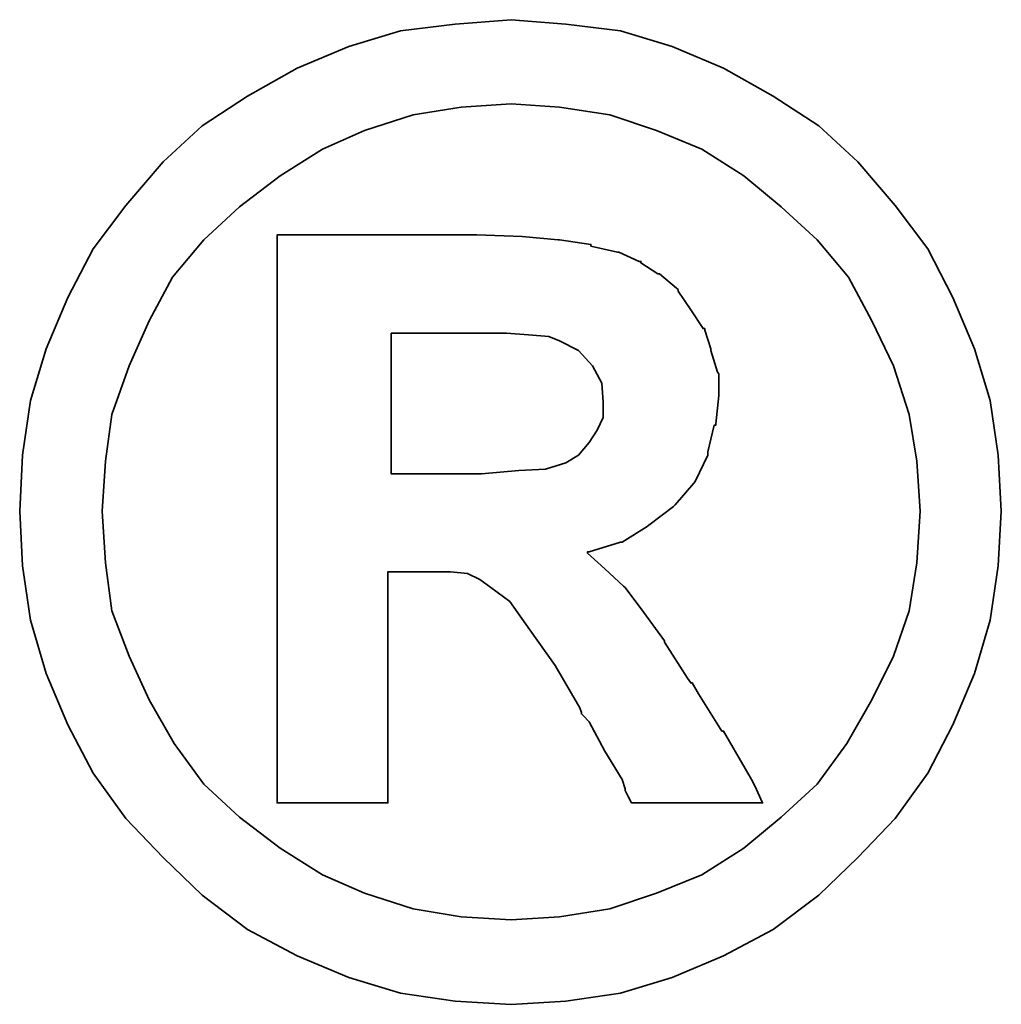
# Model space of a CAD drawing. Header units: millimetres. Extents: x -9 to 294, y -8 to 210.
# Tile 62 of 64: x 257.5 to 258.7, y 110.49 to 111.69. Entities that reach past the tile are written whole.
import ezdxf

# ---------------------------------------------------------------- set-up
doc = ezdxf.new("R2010")
doc.units = ezdxf.units.MM
doc.header["$LTSCALE"] = 0.2
doc.layers.add('layer 1', color=7, linetype='CONTINUOUS')

msp = doc.modelspace()

# ---------------------------------------------------------------- linework, layer by layer
at = {"layer": 'layer 1', "color": 1, "lineweight": 35}
for points, knots in [([(258.7027, 111.0916), (258.7027, 111.0916), (258.6987, 111.1601), (258.6987, 111.1601), (258.6987, 111.1601), (258.6987, 111.1601), (258.6892, 111.2268), (258.6892, 111.2268), (258.6892, 111.2268), (258.6892, 111.2268), (258.6702, 111.2899), (258.6702, 111.2899), (258.6702, 111.2899), (258.6702, 111.2899), (258.6436, 111.3526), (258.6436, 111.3526), (258.6436, 111.3526), (258.6436, 111.3526), (258.613, 111.4118), (258.613, 111.4118), (258.613, 111.4118), (258.613, 111.4118), (258.5733, 111.465), (258.5733, 111.465), (258.5733, 111.465), (258.5733, 111.465), (258.5277, 111.5182), (258.5277, 111.5182), (258.5277, 111.5182), (258.5277, 111.5182), (258.48, 111.5622), (258.48, 111.5622), (258.48, 111.5622), (258.48, 111.5622), (258.4244, 111.5983), (258.4244, 111.5983), (258.4244, 111.5983), (258.4244, 111.5983), (258.3637, 111.6325), (258.3637, 111.6325), (258.3637, 111.6325), (258.3637, 111.6325), (258.301, 111.6591), (258.301, 111.6591), (258.301, 111.6591), (258.301, 111.6591), (258.2379, 111.6781), (258.2379, 111.6781), (258.2379, 111.6781), (258.2379, 111.6781), (258.1712, 111.6861), (258.1712, 111.6861), (258.1712, 111.6861), (258.1712, 111.6861), (258.1045, 111.6916), (258.1045, 111.6916), (258.1045, 111.6916), (258.1045, 111.6916), (258.0362, 111.6861), (258.0362, 111.6861), (258.0362, 111.6861), (258.0362, 111.6861), (257.9695, 111.6781), (257.9695, 111.6781), (257.9695, 111.6781), (257.9695, 111.6781), (257.9064, 111.6591), (257.9064, 111.6591), (257.9064, 111.6591), (257.9064, 111.6591), (257.8435, 111.6325), (257.8435, 111.6325), (257.8435, 111.6325), (257.8435, 111.6325), (257.7826, 111.5983), (257.7826, 111.5983), (257.7826, 111.5983), (257.7826, 111.5983), (257.7274, 111.5622), (257.7274, 111.5622), (257.7274, 111.5622), (257.7274, 111.5622), (257.6798, 111.5182), (257.6798, 111.5182), (257.6798, 111.5182), (257.6798, 111.5182), (257.6341, 111.465), (257.6341, 111.465), (257.6341, 111.465), (257.6341, 111.465), (257.5942, 111.4118), (257.5942, 111.4118), (257.5942, 111.4118), (257.5942, 111.4118), (257.5636, 111.3526), (257.5636, 111.3526), (257.5636, 111.3526), (257.5636, 111.3526), (257.5368, 111.2899), (257.5368, 111.2899), (257.5368, 111.2899), (257.5368, 111.2899), (257.5178, 111.2268), (257.5178, 111.2268), (257.5178, 111.2268), (257.5178, 111.2268), (257.5083, 111.1601), (257.5083, 111.1601), (257.5083, 111.1601), (257.5083, 111.1601), (257.5047, 111.0916), (257.5047, 111.0916), (257.5047, 111.0916), (257.5047, 111.0916), (257.5083, 111.0249), (257.5083, 111.0249), (257.5083, 111.0249), (257.5083, 111.0249), (257.5178, 110.9585), (257.5178, 110.9585), (257.5178, 110.9585), (257.5178, 110.9585), (257.5368, 110.8935), (257.5368, 110.8935), (257.5368, 110.8935), (257.5368, 110.8935), (257.5636, 110.8308), (257.5636, 110.8308), (257.5636, 110.8308), (257.5636, 110.8308), (257.5942, 110.7719), (257.5942, 110.7719), (257.5942, 110.7719), (257.5942, 110.7719), (257.6341, 110.7163), (257.6341, 110.7163), (257.6341, 110.7163), (257.6341, 110.7163), (257.6798, 110.6687), (257.6798, 110.6687), (257.6798, 110.6687), (257.6798, 110.6687), (257.7274, 110.623), (257.7274, 110.623), (257.7274, 110.623), (257.7274, 110.623), (257.7826, 110.5811), (257.7826, 110.5811), (257.7826, 110.5811), (257.7826, 110.5811), (257.8435, 110.5488), (257.8435, 110.5488), (257.8435, 110.5488), (257.8435, 110.5488), (257.9064, 110.5222), (257.9064, 110.5222), (257.9064, 110.5222), (257.9064, 110.5222), (257.9695, 110.5031), (257.9695, 110.5031), (257.9695, 110.5031), (257.9695, 110.5031), (258.0362, 110.4936), (258.0362, 110.4936), (258.0362, 110.4936), (258.0362, 110.4936), (258.1045, 110.4896), (258.1045, 110.4896), (258.1045, 110.4896), (258.1045, 110.4896), (258.1712, 110.4936), (258.1712, 110.4936), (258.1712, 110.4936), (258.1712, 110.4936), (258.2379, 110.5031), (258.2379, 110.5031), (258.2379, 110.5031), (258.2379, 110.5031), (258.301, 110.5222), (258.301, 110.5222), (258.301, 110.5222), (258.301, 110.5222), (258.3637, 110.5488), (258.3637, 110.5488), (258.3637, 110.5488), (258.3637, 110.5488), (258.4244, 110.5811), (258.4244, 110.5811), (258.4244, 110.5811), (258.4244, 110.5811), (258.48, 110.623), (258.48, 110.623), (258.48, 110.623), (258.48, 110.623), (258.5277, 110.6687), (258.5277, 110.6687), (258.5277, 110.6687), (258.5277, 110.6687), (258.5733, 110.7163), (258.5733, 110.7163), (258.5733, 110.7163), (258.5733, 110.7163), (258.613, 110.7719), (258.613, 110.7719), (258.613, 110.7719), (258.613, 110.7719), (258.6436, 110.8308), (258.6436, 110.8308), (258.6436, 110.8308), (258.6436, 110.8308), (258.6702, 110.8935), (258.6702, 110.8935), (258.6702, 110.8935), (258.6702, 110.8935), (258.6892, 110.9585), (258.6892, 110.9585), (258.6892, 110.9585), (258.6892, 110.9585), (258.6987, 111.0249), (258.6987, 111.0249), (258.6987, 111.0249), (258.6987, 111.0249), (258.7027, 111.0916), (258.7027, 111.0916)], [0, 0, 0, 0, 0.017857, 0.017857, 0.017857, 0.017857, 0.035714, 0.035714, 0.035714, 0.035714, 0.053571, 0.053571, 0.053571, 0.053571, 0.071429, 0.071429, 0.071429, 0.071429, 0.089286, 0.089286, 0.089286, 0.089286, 0.107143, 0.107143, 0.107143, 0.107143, 0.125, 0.125, 0.125, 0.125, 0.142857, 0.142857, 0.142857, 0.142857, 0.160714, 0.160714, 0.160714, 0.160714, 0.178571, 0.178571, 0.178571, 0.178571, 0.196429, 0.196429, 0.196429, 0.196429, 0.214286, 0.214286, 0.214286, 0.214286, 0.232143, 0.232143, 0.232143, 0.232143, 0.25, 0.25, 0.25, 0.25, 0.267857, 0.267857, 0.267857, 0.267857, 0.285714, 0.285714, 0.285714, 0.285714, 0.303571, 0.303571, 0.303571, 0.303571, 0.321429, 0.321429, 0.321429, 0.321429, 0.339286, 0.339286, 0.339286, 0.339286, 0.357143, 0.357143, 0.357143, 0.357143, 0.375, 0.375, 0.375, 0.375, 0.392857, 0.392857, 0.392857, 0.392857, 0.410714, 0.410714, 0.410714, 0.410714, 0.428571, 0.428571, 0.428571, 0.428571, 0.446429, 0.446429, 0.446429, 0.446429, 0.464286, 0.464286, 0.464286, 0.464286, 0.482143, 0.482143, 0.482143, 0.482143, 0.5, 0.5, 0.5, 0.5, 0.517857, 0.517857, 0.517857, 0.517857, 0.535714, 0.535714, 0.535714, 0.535714, 0.553571, 0.553571, 0.553571, 0.553571, 0.571429, 0.571429, 0.571429, 0.571429, 0.589286, 0.589286, 0.589286, 0.589286, 0.607143, 0.607143, 0.607143, 0.607143, 0.625, 0.625, 0.625, 0.625, 0.642857, 0.642857, 0.642857, 0.642857, 0.660714, 0.660714, 0.660714, 0.660714, 0.678571, 0.678571, 0.678571, 0.678571, 0.696429, 0.696429, 0.696429, 0.696429, 0.714286, 0.714286, 0.714286, 0.714286, 0.732143, 0.732143, 0.732143, 0.732143, 0.75, 0.75, 0.75, 0.75, 0.767857, 0.767857, 0.767857, 0.767857, 0.785714, 0.785714, 0.785714, 0.785714, 0.803571, 0.803571, 0.803571, 0.803571, 0.821429, 0.821429, 0.821429, 0.821429, 0.839286, 0.839286, 0.839286, 0.839286, 0.857143, 0.857143, 0.857143, 0.857143, 0.875, 0.875, 0.875, 0.875, 0.892857, 0.892857, 0.892857, 0.892857, 0.910714, 0.910714, 0.910714, 0.910714, 0.928571, 0.928571, 0.928571, 0.928571, 0.946429, 0.946429, 0.946429, 0.946429, 0.964286, 0.964286, 0.964286, 0.964286, 0.982143, 0.982143, 0.982143, 0.982143, 1, 1, 1, 1]), ([(258.6035, 111.0916), (258.6035, 111.0916), (258.5997, 111.1526), (258.5997, 111.1526), (258.5997, 111.1526), (258.5997, 111.1526), (258.5904, 111.2097), (258.5904, 111.2097), (258.5904, 111.2097), (258.5904, 111.2097), (258.5713, 111.2689), (258.5713, 111.2689), (258.5713, 111.2689), (258.5713, 111.2689), (258.5447, 111.324), (258.5447, 111.324), (258.5447, 111.324), (258.5447, 111.324), (258.5161, 111.3772), (258.5161, 111.3772), (258.5161, 111.3772), (258.5161, 111.3772), (258.478, 111.4229), (258.478, 111.4229), (258.478, 111.4229), (258.478, 111.4229), (258.434, 111.463), (258.434, 111.463), (258.434, 111.463), (258.434, 111.463), (258.3883, 111.5011), (258.3883, 111.5011), (258.3883, 111.5011), (258.3883, 111.5011), (258.3371, 111.5336), (258.3371, 111.5336), (258.3371, 111.5336), (258.3371, 111.5336), (258.2819, 111.5563), (258.2819, 111.5563), (258.2819, 111.5563), (258.2819, 111.5563), (258.2248, 111.5753), (258.2248, 111.5753), (258.2248, 111.5753), (258.2248, 111.5753), (258.1636, 111.5848), (258.1636, 111.5848), (258.1636, 111.5848), (258.1636, 111.5848), (258.1045, 111.5888), (258.1045, 111.5888), (258.1045, 111.5888), (258.1045, 111.5888), (258.0436, 111.5848), (258.0436, 111.5848), (258.0436, 111.5848), (258.0436, 111.5848), (257.9848, 111.5753), (257.9848, 111.5753), (257.9848, 111.5753), (257.9848, 111.5753), (257.9255, 111.5563), (257.9255, 111.5563), (257.9255, 111.5563), (257.9255, 111.5563), (257.8741, 111.5336), (257.8741, 111.5336), (257.8741, 111.5336), (257.8741, 111.5336), (257.8227, 111.5011), (257.8227, 111.5011), (257.8227, 111.5011), (257.8227, 111.5011), (257.773, 111.463), (257.773, 111.463), (257.773, 111.463), (257.773, 111.463), (257.7296, 111.4229), (257.7296, 111.4229), (257.7296, 111.4229), (257.7296, 111.4229), (257.6913, 111.3772), (257.6913, 111.3772), (257.6913, 111.3772), (257.6913, 111.3772), (257.6627, 111.324), (257.6627, 111.324), (257.6627, 111.324), (257.6627, 111.324), (257.6381, 111.2689), (257.6381, 111.2689), (257.6381, 111.2689), (257.6381, 111.2689), (257.617, 111.2097), (257.617, 111.2097), (257.617, 111.2097), (257.617, 111.2097), (257.6093, 111.1526), (257.6093, 111.1526), (257.6093, 111.1526), (257.6093, 111.1526), (257.6055, 111.0916), (257.6055, 111.0916), (257.6055, 111.0916), (257.6055, 111.0916), (257.6093, 111.0287), (257.6093, 111.0287), (257.6093, 111.0287), (257.6093, 111.0287), (257.617, 110.97), (257.617, 110.97), (257.617, 110.97), (257.617, 110.97), (257.6381, 110.9146), (257.6381, 110.9146), (257.6381, 110.9146), (257.6381, 110.9146), (257.6627, 110.8612), (257.6627, 110.8612), (257.6627, 110.8612), (257.6627, 110.8612), (257.6932, 110.808), (257.6932, 110.808), (257.6932, 110.808), (257.6932, 110.808), (257.7296, 110.7584), (257.7296, 110.7584), (257.7296, 110.7584), (257.7296, 110.7584), (257.773, 110.7183), (257.773, 110.7183), (257.773, 110.7183), (257.773, 110.7183), (257.8227, 110.6802), (257.8227, 110.6802), (257.8227, 110.6802), (257.8227, 110.6802), (257.8741, 110.6478), (257.8741, 110.6478), (257.8741, 110.6478), (257.8741, 110.6478), (257.9255, 110.6252), (257.9255, 110.6252), (257.9255, 110.6252), (257.9255, 110.6252), (257.9848, 110.606), (257.9848, 110.606), (257.9848, 110.606), (257.9848, 110.606), (258.0436, 110.5964), (258.0436, 110.5964), (258.0436, 110.5964), (258.0436, 110.5964), (258.1045, 110.5927), (258.1045, 110.5927), (258.1045, 110.5927), (258.1045, 110.5927), (258.1636, 110.5964), (258.1636, 110.5964), (258.1636, 110.5964), (258.1636, 110.5964), (258.2248, 110.606), (258.2248, 110.606), (258.2248, 110.606), (258.2248, 110.606), (258.2819, 110.6252), (258.2819, 110.6252), (258.2819, 110.6252), (258.2819, 110.6252), (258.3371, 110.6478), (258.3371, 110.6478), (258.3371, 110.6478), (258.3371, 110.6478), (258.3883, 110.6802), (258.3883, 110.6802), (258.3883, 110.6802), (258.3883, 110.6802), (258.434, 110.7183), (258.434, 110.7183), (258.434, 110.7183), (258.434, 110.7183), (258.478, 110.7584), (258.478, 110.7584), (258.478, 110.7584), (258.478, 110.7584), (258.5142, 110.808), (258.5142, 110.808), (258.5142, 110.808), (258.5142, 110.808), (258.5447, 110.8612), (258.5447, 110.8612), (258.5447, 110.8612), (258.5447, 110.8612), (258.5713, 110.9146), (258.5713, 110.9146), (258.5713, 110.9146), (258.5713, 110.9146), (258.5904, 110.97), (258.5904, 110.97), (258.5904, 110.97), (258.5904, 110.97), (258.5997, 111.0287), (258.5997, 111.0287), (258.5997, 111.0287), (258.5997, 111.0287), (258.6035, 111.0916), (258.6035, 111.0916)], [0, 0, 0, 0, 0.019231, 0.019231, 0.019231, 0.019231, 0.038462, 0.038462, 0.038462, 0.038462, 0.057692, 0.057692, 0.057692, 0.057692, 0.076923, 0.076923, 0.076923, 0.076923, 0.096154, 0.096154, 0.096154, 0.096154, 0.115385, 0.115385, 0.115385, 0.115385, 0.134615, 0.134615, 0.134615, 0.134615, 0.153846, 0.153846, 0.153846, 0.153846, 0.173077, 0.173077, 0.173077, 0.173077, 0.192308, 0.192308, 0.192308, 0.192308, 0.211538, 0.211538, 0.211538, 0.211538, 0.230769, 0.230769, 0.230769, 0.230769, 0.25, 0.25, 0.25, 0.25, 0.269231, 0.269231, 0.269231, 0.269231, 0.288462, 0.288462, 0.288462, 0.288462, 0.307692, 0.307692, 0.307692, 0.307692, 0.326923, 0.326923, 0.326923, 0.326923, 0.346154, 0.346154, 0.346154, 0.346154, 0.365385, 0.365385, 0.365385, 0.365385, 0.384615, 0.384615, 0.384615, 0.384615, 0.403846, 0.403846, 0.403846, 0.403846, 0.423077, 0.423077, 0.423077, 0.423077, 0.442308, 0.442308, 0.442308, 0.442308, 0.461538, 0.461538, 0.461538, 0.461538, 0.480769, 0.480769, 0.480769, 0.480769, 0.5, 0.5, 0.5, 0.5, 0.519231, 0.519231, 0.519231, 0.519231, 0.538462, 0.538462, 0.538462, 0.538462, 0.557692, 0.557692, 0.557692, 0.557692, 0.576923, 0.576923, 0.576923, 0.576923, 0.596154, 0.596154, 0.596154, 0.596154, 0.615385, 0.615385, 0.615385, 0.615385, 0.634615, 0.634615, 0.634615, 0.634615, 0.653846, 0.653846, 0.653846, 0.653846, 0.673077, 0.673077, 0.673077, 0.673077, 0.692308, 0.692308, 0.692308, 0.692308, 0.711538, 0.711538, 0.711538, 0.711538, 0.730769, 0.730769, 0.730769, 0.730769, 0.75, 0.75, 0.75, 0.75, 0.769231, 0.769231, 0.769231, 0.769231, 0.788462, 0.788462, 0.788462, 0.788462, 0.807692, 0.807692, 0.807692, 0.807692, 0.826923, 0.826923, 0.826923, 0.826923, 0.846154, 0.846154, 0.846154, 0.846154, 0.865385, 0.865385, 0.865385, 0.865385, 0.884615, 0.884615, 0.884615, 0.884615, 0.903846, 0.903846, 0.903846, 0.903846, 0.923077, 0.923077, 0.923077, 0.923077, 0.942308, 0.942308, 0.942308, 0.942308, 0.961538, 0.961538, 0.961538, 0.961538, 0.980769, 0.980769, 0.980769, 0.980769, 1, 1, 1, 1]), ([(257.8189, 110.7508), (257.8189, 110.7508), (257.8189, 110.7584), (257.8189, 110.7584), (257.8189, 110.7584), (257.8189, 110.7584), (257.8189, 110.7792), (257.8189, 110.7792), (257.8189, 110.7792), (257.8189, 110.7792), (257.8189, 110.8138), (257.8189, 110.8138), (257.8189, 110.8138), (257.8189, 110.8138), (257.8189, 110.8554), (257.8189, 110.8554), (257.8189, 110.8554), (257.8189, 110.8554), (257.8189, 110.9049), (257.8189, 110.9049), (257.8189, 110.9049), (257.8189, 110.9049), (257.8189, 110.9585), (257.8189, 110.9585), (257.8189, 110.9585), (257.8189, 110.9585), (257.8189, 111.0801), (257.8189, 111.0801), (257.8189, 111.0801), (257.8189, 111.0801), (257.8189, 111.202), (257.8189, 111.202), (257.8189, 111.202), (257.8189, 111.202), (257.8189, 111.2593), (257.8189, 111.2593), (257.8189, 111.2593), (257.8189, 111.2593), (257.8189, 111.309), (257.8189, 111.309), (257.8189, 111.309), (257.8189, 111.309), (257.8189, 111.3544), (257.8189, 111.3544), (257.8189, 111.3544), (257.8189, 111.3544), (257.8189, 111.3852), (257.8189, 111.3852), (257.8189, 111.3852), (257.8189, 111.3852), (257.8189, 111.4058), (257.8189, 111.4058), (257.8189, 111.4058), (257.8189, 111.4058), (257.8189, 111.4138), (257.8189, 111.4138), (257.8189, 111.4138), (257.8189, 111.4138), (257.8189, 111.4288), (257.8189, 111.4288), (257.8189, 111.4288), (257.8189, 111.4288), (257.8322, 111.4288), (257.8322, 111.4288), (257.8322, 111.4288), (257.8322, 111.4288), (257.8362, 111.4288), (257.8362, 111.4288), (257.8362, 111.4288), (257.8362, 111.4288), (257.8435, 111.4288), (257.8435, 111.4288), (257.8435, 111.4288), (257.8435, 111.4288), (257.8703, 111.4288), (257.8703, 111.4288), (257.8703, 111.4288), (257.8703, 111.4288), (257.9064, 111.4288), (257.9064, 111.4288), (257.9064, 111.4288), (257.9064, 111.4288), (257.9485, 111.4288), (257.9485, 111.4288), (257.9485, 111.4288), (257.9485, 111.4288), (257.9922, 111.4288), (257.9922, 111.4288), (257.9922, 111.4288), (257.9922, 111.4288), (258.0267, 111.4288), (258.0267, 111.4288), (258.0267, 111.4288), (258.0267, 111.4288), (258.0495, 111.4288), (258.0495, 111.4288), (258.0495, 111.4288), (258.0495, 111.4288), (258.0569, 111.4288), (258.0569, 111.4288), (258.0569, 111.4288), (258.0569, 111.4288), (258.0608, 111.4288), (258.0608, 111.4288), (258.0608, 111.4288), (258.0608, 111.4288), (258.0628, 111.4288), (258.0628, 111.4288), (258.0628, 111.4288), (258.0628, 111.4288), (258.118, 111.4269), (258.118, 111.4269), (258.118, 111.4269), (258.118, 111.4269), (258.1617, 111.4229), (258.1617, 111.4229), (258.1617, 111.4229), (258.1617, 111.4229), (258.1636, 111.4229), (258.1636, 111.4229), (258.1636, 111.4229), (258.1636, 111.4229), (258.2018, 111.4173), (258.2018, 111.4173), (258.2018, 111.4173), (258.2018, 111.4173), (258.2018, 111.4153), (258.2018, 111.4153), (258.2018, 111.4153), (258.2018, 111.4153), (258.2343, 111.4078), (258.2343, 111.4078), (258.2343, 111.4078), (258.2343, 111.4078), (258.2359, 111.4078), (258.2359, 111.4078), (258.2359, 111.4078), (258.2359, 111.4078), (258.2609, 111.3965), (258.2609, 111.3965), (258.2609, 111.3965), (258.2609, 111.3965), (258.2629, 111.3965), (258.2629, 111.3965), (258.2629, 111.3965), (258.2629, 111.3965), (258.2629, 111.3947), (258.2629, 111.3947), (258.2629, 111.3947), (258.2629, 111.3947), (258.2835, 111.3812), (258.2835, 111.3812), (258.2835, 111.3812), (258.2835, 111.3812), (258.2857, 111.3812), (258.2857, 111.3812), (258.2857, 111.3812), (258.2857, 111.3812), (258.3065, 111.3639), (258.3065, 111.3639), (258.3065, 111.3639), (258.3065, 111.3639), (258.3085, 111.3622), (258.3085, 111.3622), (258.3085, 111.3622), (258.3085, 111.3622), (258.3085, 111.3602), (258.3085, 111.3602), (258.3085, 111.3602), (258.3085, 111.3602), (258.3236, 111.3373), (258.3236, 111.3373), (258.3236, 111.3373), (258.3236, 111.3373), (258.3387, 111.3145), (258.3387, 111.3145), (258.3387, 111.3145), (258.3387, 111.3145), (258.3409, 111.3145), (258.3409, 111.3145), (258.3409, 111.3145), (258.3409, 111.3145), (258.3409, 111.3125), (258.3409, 111.3125), (258.3409, 111.3125), (258.3409, 111.3125), (258.3482, 111.2899), (258.3482, 111.2899), (258.3482, 111.2899), (258.3482, 111.2899), (258.3482, 111.2879), (258.3482, 111.2879), (258.3482, 111.2879), (258.3482, 111.2879), (258.3562, 111.2613), (258.3562, 111.2613), (258.3562, 111.2613), (258.3562, 111.2613), (258.3578, 111.2593), (258.3578, 111.2593), (258.3578, 111.2593), (258.3578, 111.2593), (258.3578, 111.2343), (258.3578, 111.2343), (258.3578, 111.2343), (258.3578, 111.2343), (258.3578, 111.2327), (258.3578, 111.2327), (258.3578, 111.2327), (258.3578, 111.2327), (258.3542, 111.1982), (258.3542, 111.1982), (258.3542, 111.1982), (258.3542, 111.1982), (258.3542, 111.1966), (258.3542, 111.1966), (258.3542, 111.1966), (258.3542, 111.1966), (258.3522, 111.1966), (258.3522, 111.1966), (258.3522, 111.1966), (258.3522, 111.1966), (258.3445, 111.1641), (258.3445, 111.1641), (258.3445, 111.1641), (258.3445, 111.1641), (258.3445, 111.1621), (258.3445, 111.1621), (258.3445, 111.1621), (258.3445, 111.1621), (258.3445, 111.1601), (258.3445, 111.1601), (258.3445, 111.1601), (258.3445, 111.1601), (258.3292, 111.128), (258.3292, 111.128), (258.3292, 111.128), (258.3292, 111.128), (258.3276, 111.1258), (258.3276, 111.1258), (258.3276, 111.1258), (258.3276, 111.1258), (258.3046, 111.0994), (258.3046, 111.0994), (258.3046, 111.0994), (258.3046, 111.0994), (258.3026, 111.0974), (258.3026, 111.0974), (258.3026, 111.0974), (258.3026, 111.0974), (258.2724, 111.0744), (258.2724, 111.0744), (258.2724, 111.0744), (258.2724, 111.0744), (258.2704, 111.0728), (258.2704, 111.0728), (258.2704, 111.0728), (258.2704, 111.0728), (258.2399, 111.0537), (258.2399, 111.0537), (258.2399, 111.0537), (258.2399, 111.0537), (258.2379, 111.0537), (258.2379, 111.0537), (258.2379, 111.0537), (258.2379, 111.0537), (258.1998, 111.0422), (258.1998, 111.0422), (258.1998, 111.0422), (258.1998, 111.0422), (258.1978, 111.0422), (258.1978, 111.0422), (258.1978, 111.0422), (258.1978, 111.0422), (258.1978, 111.0402), (258.1978, 111.0402), (258.1978, 111.0402), (258.1978, 111.0402), (258.2188, 111.0212), (258.2188, 111.0212), (258.2188, 111.0212), (258.2188, 111.0212), (258.2418, 111.0001), (258.2418, 111.0001), (258.2418, 111.0001), (258.2418, 111.0001), (258.2436, 110.9985), (258.2436, 110.9985), (258.2436, 110.9985), (258.2436, 110.9985), (258.2665, 110.968), (258.2665, 110.968), (258.2665, 110.968), (258.2665, 110.968), (258.2915, 110.9334), (258.2915, 110.9334), (258.2915, 110.9334), (258.2915, 110.9334), (258.2915, 110.9319), (258.2915, 110.9319), (258.2915, 110.9319), (258.2915, 110.9319), (258.3198, 110.8878), (258.3198, 110.8878), (258.3198, 110.8878), (258.3198, 110.8878), (258.3236, 110.882), (258.3236, 110.882), (258.3236, 110.882), (258.3236, 110.882), (258.3256, 110.882), (258.3256, 110.882), (258.3256, 110.882), (258.3256, 110.882), (258.3331, 110.8687), (258.3331, 110.8687), (258.3331, 110.8687), (258.3331, 110.8687), (258.3617, 110.8231), (258.3617, 110.8231), (258.3617, 110.8231), (258.3617, 110.8231), (258.3637, 110.8231), (258.3637, 110.8231), (258.3637, 110.8231), (258.3637, 110.8231), (258.3903, 110.7774), (258.3903, 110.7774), (258.3903, 110.7774), (258.3903, 110.7774), (258.3978, 110.7639), (258.3978, 110.7639), (258.3978, 110.7639), (258.3978, 110.7639), (258.4018, 110.7564), (258.4018, 110.7564), (258.4018, 110.7564), (258.4018, 110.7564), (258.4113, 110.7354), (258.4113, 110.7354), (258.4113, 110.7354), (258.4113, 110.7354), (258.3903, 110.7354), (258.3903, 110.7354), (258.3903, 110.7354), (258.3903, 110.7354), (258.3865, 110.7354), (258.3865, 110.7354), (258.3865, 110.7354), (258.3865, 110.7354), (258.3693, 110.7354), (258.3693, 110.7354), (258.3693, 110.7354), (258.3693, 110.7354), (258.3236, 110.7354), (258.3236, 110.7354), (258.3236, 110.7354), (258.3236, 110.7354), (258.278, 110.7354), (258.278, 110.7354), (258.278, 110.7354), (258.278, 110.7354), (258.2629, 110.7354), (258.2629, 110.7354), (258.2629, 110.7354), (258.2629, 110.7354), (258.2589, 110.7354), (258.2589, 110.7354), (258.2589, 110.7354), (258.2589, 110.7354), (258.2514, 110.7354), (258.2514, 110.7354), (258.2514, 110.7354), (258.2514, 110.7354), (258.2474, 110.7433), (258.2474, 110.7433), (258.2474, 110.7433), (258.2474, 110.7433), (258.2436, 110.7508), (258.2436, 110.7508), (258.2436, 110.7508), (258.2436, 110.7508), (258.2436, 110.7528), (258.2436, 110.7528), (258.2436, 110.7528), (258.2436, 110.7528), (258.2399, 110.7639), (258.2399, 110.7639), (258.2399, 110.7639), (258.2399, 110.7639), (258.2188, 110.7985), (258.2188, 110.7985), (258.2188, 110.7985), (258.2188, 110.7985), (258.1998, 110.8344), (258.1998, 110.8344), (258.1998, 110.8344), (258.1998, 110.8344), (258.1922, 110.8421), (258.1922, 110.8421), (258.1922, 110.8421), (258.1922, 110.8421), (258.1902, 110.8441), (258.1902, 110.8441), (258.1902, 110.8441), (258.1902, 110.8441), (258.1902, 110.8459), (258.1902, 110.8459), (258.1902, 110.8459), (258.1902, 110.8459), (258.1883, 110.8517), (258.1883, 110.8517), (258.1883, 110.8517), (258.1883, 110.8517), (258.1581, 110.9031), (258.1581, 110.9031), (258.1581, 110.9031), (258.1581, 110.9031), (258.1275, 110.9467), (258.1275, 110.9467), (258.1275, 110.9467), (258.1275, 110.9467), (258.1029, 110.9813), (258.1029, 110.9813), (258.1029, 110.9813), (258.1029, 110.9813), (258.0799, 110.9985), (258.0799, 110.9985), (258.0799, 110.9985), (258.0799, 110.9985), (258.0664, 111.0081), (258.0664, 111.0081), (258.0664, 111.0081), (258.0664, 111.0081), (258.0513, 111.0156), (258.0513, 111.0156), (258.0513, 111.0156), (258.0513, 111.0156), (258.0305, 111.0176), (258.0305, 111.0176), (258.0305, 111.0176), (258.0305, 111.0176), (258.0037, 111.0176), (258.0037, 111.0176), (258.0037, 111.0176), (258.0037, 111.0176), (257.9997, 111.0176), (257.9997, 111.0176), (257.9997, 111.0176), (257.9997, 111.0176), (257.9961, 111.0176), (257.9961, 111.0176), (257.9961, 111.0176), (257.9961, 111.0176), (257.9731, 111.0176), (257.9731, 111.0176), (257.9731, 111.0176), (257.9731, 111.0176), (257.9541, 111.0176), (257.9541, 111.0176), (257.9541, 111.0176), (257.9541, 111.0176), (257.9541, 111.0039), (257.9541, 111.0039), (257.9541, 111.0039), (257.9541, 111.0039), (257.9541, 110.989), (257.9541, 110.989), (257.9541, 110.989), (257.9541, 110.989), (257.9541, 110.943), (257.9541, 110.943), (257.9541, 110.943), (257.9541, 110.943), (257.9541, 110.8935), (257.9541, 110.8935), (257.9541, 110.8935), (257.9541, 110.8935), (257.9541, 110.8402), (257.9541, 110.8402), (257.9541, 110.8402), (257.9541, 110.8402), (257.9541, 110.7965), (257.9541, 110.7965), (257.9541, 110.7965), (257.9541, 110.7965), (257.9541, 110.7792), (257.9541, 110.7792), (257.9541, 110.7792), (257.9541, 110.7792), (257.9541, 110.7659), (257.9541, 110.7659), (257.9541, 110.7659), (257.9541, 110.7659), (257.9541, 110.7544), (257.9541, 110.7544), (257.9541, 110.7544), (257.9541, 110.7544), (257.9541, 110.7508), (257.9541, 110.7508), (257.9541, 110.7508), (257.9541, 110.7508), (257.9541, 110.7354), (257.9541, 110.7354), (257.9541, 110.7354), (257.9541, 110.7354), (257.941, 110.7354), (257.941, 110.7354), (257.941, 110.7354), (257.941, 110.7354), (257.937, 110.7354), (257.937, 110.7354), (257.937, 110.7354), (257.937, 110.7354), (257.9255, 110.7354), (257.9255, 110.7354), (257.9255, 110.7354), (257.9255, 110.7354), (257.8858, 110.7354), (257.8858, 110.7354), (257.8858, 110.7354), (257.8858, 110.7354), (257.8512, 110.7354), (257.8512, 110.7354), (257.8512, 110.7354), (257.8512, 110.7354), (257.8399, 110.7354), (257.8399, 110.7354), (257.8399, 110.7354), (257.8399, 110.7354), (257.8322, 110.7354), (257.8322, 110.7354), (257.8322, 110.7354), (257.8322, 110.7354), (257.8189, 110.7354), (257.8189, 110.7354), (257.8189, 110.7354), (257.8189, 110.7354), (257.8189, 110.7508), (257.8189, 110.7508)], [0, 0, 0, 0, 0.007407, 0.007407, 0.007407, 0.007407, 0.014815, 0.014815, 0.014815, 0.014815, 0.022222, 0.022222, 0.022222, 0.022222, 0.02963, 0.02963, 0.02963, 0.02963, 0.037037, 0.037037, 0.037037, 0.037037, 0.044444, 0.044444, 0.044444, 0.044444, 0.051852, 0.051852, 0.051852, 0.051852, 0.059259, 0.059259, 0.059259, 0.059259, 0.066667, 0.066667, 0.066667, 0.066667, 0.074074, 0.074074, 0.074074, 0.074074, 0.081481, 0.081481, 0.081481, 0.081481, 0.088889, 0.088889, 0.088889, 0.088889, 0.096296, 0.096296, 0.096296, 0.096296, 0.103704, 0.103704, 0.103704, 0.103704, 0.111111, 0.111111, 0.111111, 0.111111, 0.118519, 0.118519, 0.118519, 0.118519, 0.125926, 0.125926, 0.125926, 0.125926, 0.133333, 0.133333, 0.133333, 0.133333, 0.140741, 0.140741, 0.140741, 0.140741, 0.148148, 0.148148, 0.148148, 0.148148, 0.155556, 0.155556, 0.155556, 0.155556, 0.162963, 0.162963, 0.162963, 0.162963, 0.17037, 0.17037, 0.17037, 0.17037, 0.177778, 0.177778, 0.177778, 0.177778, 0.185185, 0.185185, 0.185185, 0.185185, 0.192593, 0.192593, 0.192593, 0.192593, 0.2, 0.2, 0.2, 0.2, 0.207407, 0.207407, 0.207407, 0.207407, 0.214815, 0.214815, 0.214815, 0.214815, 0.222222, 0.222222, 0.222222, 0.222222, 0.22963, 0.22963, 0.22963, 0.22963, 0.237037, 0.237037, 0.237037, 0.237037, 0.244444, 0.244444, 0.244444, 0.244444, 0.251852, 0.251852, 0.251852, 0.251852, 0.259259, 0.259259, 0.259259, 0.259259, 0.266667, 0.266667, 0.266667, 0.266667, 0.274074, 0.274074, 0.274074, 0.274074, 0.281481, 0.281481, 0.281481, 0.281481, 0.288889, 0.288889, 0.288889, 0.288889, 0.296296, 0.296296, 0.296296, 0.296296, 0.303704, 0.303704, 0.303704, 0.303704, 0.311111, 0.311111, 0.311111, 0.311111, 0.318519, 0.318519, 0.318519, 0.318519, 0.325926, 0.325926, 0.325926, 0.325926, 0.333333, 0.333333, 0.333333, 0.333333, 0.340741, 0.340741, 0.340741, 0.340741, 0.348148, 0.348148, 0.348148, 0.348148, 0.355556, 0.355556, 0.355556, 0.355556, 0.362963, 0.362963, 0.362963, 0.362963, 0.37037, 0.37037, 0.37037, 0.37037, 0.377778, 0.377778, 0.377778, 0.377778, 0.385185, 0.385185, 0.385185, 0.385185, 0.392593, 0.392593, 0.392593, 0.392593, 0.4, 0.4, 0.4, 0.4, 0.407407, 0.407407, 0.407407, 0.407407, 0.414815, 0.414815, 0.414815, 0.414815, 0.422222, 0.422222, 0.422222, 0.422222, 0.42963, 0.42963, 0.42963, 0.42963, 0.437037, 0.437037, 0.437037, 0.437037, 0.444444, 0.444444, 0.444444, 0.444444, 0.451852, 0.451852, 0.451852, 0.451852, 0.459259, 0.459259, 0.459259, 0.459259, 0.466667, 0.466667, 0.466667, 0.466667, 0.474074, 0.474074, 0.474074, 0.474074, 0.481481, 0.481481, 0.481481, 0.481481, 0.488889, 0.488889, 0.488889, 0.488889, 0.496296, 0.496296, 0.496296, 0.496296, 0.503704, 0.503704, 0.503704, 0.503704, 0.511111, 0.511111, 0.511111, 0.511111, 0.518519, 0.518519, 0.518519, 0.518519, 0.525926, 0.525926, 0.525926, 0.525926, 0.533333, 0.533333, 0.533333, 0.533333, 0.540741, 0.540741, 0.540741, 0.540741, 0.548148, 0.548148, 0.548148, 0.548148, 0.555556, 0.555556, 0.555556, 0.555556, 0.562963, 0.562963, 0.562963, 0.562963, 0.57037, 0.57037, 0.57037, 0.57037, 0.577778, 0.577778, 0.577778, 0.577778, 0.585185, 0.585185, 0.585185, 0.585185, 0.592593, 0.592593, 0.592593, 0.592593, 0.6, 0.6, 0.6, 0.6, 0.607407, 0.607407, 0.607407, 0.607407, 0.614815, 0.614815, 0.614815, 0.614815, 0.622222, 0.622222, 0.622222, 0.622222, 0.62963, 0.62963, 0.62963, 0.62963, 0.637037, 0.637037, 0.637037, 0.637037, 0.644444, 0.644444, 0.644444, 0.644444, 0.651852, 0.651852, 0.651852, 0.651852, 0.659259, 0.659259, 0.659259, 0.659259, 0.666667, 0.666667, 0.666667, 0.666667, 0.674074, 0.674074, 0.674074, 0.674074, 0.681481, 0.681481, 0.681481, 0.681481, 0.688889, 0.688889, 0.688889, 0.688889, 0.696296, 0.696296, 0.696296, 0.696296, 0.703704, 0.703704, 0.703704, 0.703704, 0.711111, 0.711111, 0.711111, 0.711111, 0.718519, 0.718519, 0.718519, 0.718519, 0.725926, 0.725926, 0.725926, 0.725926, 0.733333, 0.733333, 0.733333, 0.733333, 0.740741, 0.740741, 0.740741, 0.740741, 0.748148, 0.748148, 0.748148, 0.748148, 0.755556, 0.755556, 0.755556, 0.755556, 0.762963, 0.762963, 0.762963, 0.762963, 0.77037, 0.77037, 0.77037, 0.77037, 0.777778, 0.777778, 0.777778, 0.777778, 0.785185, 0.785185, 0.785185, 0.785185, 0.792593, 0.792593, 0.792593, 0.792593, 0.8, 0.8, 0.8, 0.8, 0.807407, 0.807407, 0.807407, 0.807407, 0.814815, 0.814815, 0.814815, 0.814815, 0.822222, 0.822222, 0.822222, 0.822222, 0.82963, 0.82963, 0.82963, 0.82963, 0.837037, 0.837037, 0.837037, 0.837037, 0.844444, 0.844444, 0.844444, 0.844444, 0.851852, 0.851852, 0.851852, 0.851852, 0.859259, 0.859259, 0.859259, 0.859259, 0.866667, 0.866667, 0.866667, 0.866667, 0.874074, 0.874074, 0.874074, 0.874074, 0.881481, 0.881481, 0.881481, 0.881481, 0.888889, 0.888889, 0.888889, 0.888889, 0.896296, 0.896296, 0.896296, 0.896296, 0.903704, 0.903704, 0.903704, 0.903704, 0.911111, 0.911111, 0.911111, 0.911111, 0.918519, 0.918519, 0.918519, 0.918519, 0.925926, 0.925926, 0.925926, 0.925926, 0.933333, 0.933333, 0.933333, 0.933333, 0.940741, 0.940741, 0.940741, 0.940741, 0.948148, 0.948148, 0.948148, 0.948148, 0.955556, 0.955556, 0.955556, 0.955556, 0.962963, 0.962963, 0.962963, 0.962963, 0.97037, 0.97037, 0.97037, 0.97037, 0.977778, 0.977778, 0.977778, 0.977778, 0.985185, 0.985185, 0.985185, 0.985185, 0.992593, 0.992593, 0.992593, 0.992593, 1, 1, 1, 1]), ([(257.958, 111.309), (257.958, 111.309), (257.958, 111.2935), (257.958, 111.2935), (257.958, 111.2935), (257.958, 111.2935), (257.958, 111.2593), (257.958, 111.2593), (257.958, 111.2593), (257.958, 111.2593), (257.958, 111.221), (257.958, 111.221), (257.958, 111.221), (257.958, 111.221), (257.958, 111.1871), (257.958, 111.1871), (257.958, 111.1871), (257.958, 111.1871), (257.958, 111.1526), (257.958, 111.1526), (257.958, 111.1526), (257.958, 111.1526), (257.958, 111.1373), (257.958, 111.1373), (257.958, 111.1373), (257.958, 111.1373), (257.9616, 111.1373), (257.9616, 111.1373), (257.9616, 111.1373), (257.9616, 111.1373), (258.0037, 111.1373), (258.0037, 111.1373), (258.0037, 111.1373), (258.0037, 111.1373), (258.0495, 111.1373), (258.0495, 111.1373), (258.0495, 111.1373), (258.0495, 111.1373), (258.0646, 111.1373), (258.0646, 111.1373), (258.0646, 111.1373), (258.0646, 111.1373), (258.0684, 111.1373), (258.0684, 111.1373), (258.0684, 111.1373), (258.0684, 111.1373), (258.114, 111.1411), (258.114, 111.1411), (258.114, 111.1411), (258.114, 111.1411), (258.1466, 111.143), (258.1466, 111.143), (258.1466, 111.143), (258.1466, 111.143), (258.1712, 111.1506), (258.1712, 111.1506), (258.1712, 111.1506), (258.1712, 111.1506), (258.1867, 111.1601), (258.1867, 111.1601), (258.1867, 111.1601), (258.1867, 111.1601), (258.1998, 111.1754), (258.1998, 111.1754), (258.1998, 111.1754), (258.1998, 111.1754), (258.2093, 111.1907), (258.2093, 111.1907), (258.2093, 111.1907), (258.2093, 111.1907), (258.2168, 111.2062), (258.2168, 111.2062), (258.2168, 111.2062), (258.2168, 111.2062), (258.2168, 111.2248), (258.2168, 111.2248), (258.2168, 111.2248), (258.2168, 111.2248), (258.2152, 111.2478), (258.2152, 111.2478), (258.2152, 111.2478), (258.2152, 111.2478), (258.2037, 111.2689), (258.2037, 111.2689), (258.2037, 111.2689), (258.2037, 111.2689), (258.1867, 111.2879), (258.1867, 111.2879), (258.1867, 111.2879), (258.1867, 111.2879), (258.1636, 111.2994), (258.1636, 111.2994), (258.1636, 111.2994), (258.1636, 111.2994), (258.1503, 111.305), (258.1503, 111.305), (258.1503, 111.305), (258.1503, 111.305), (258.1255, 111.307), (258.1255, 111.307), (258.1255, 111.307), (258.1255, 111.307), (258.0989, 111.309), (258.0989, 111.309), (258.0989, 111.309), (258.0989, 111.309), (258.0608, 111.309), (258.0608, 111.309), (258.0608, 111.309), (258.0608, 111.309), (258.0569, 111.309), (258.0569, 111.309), (258.0569, 111.309), (258.0569, 111.309), (258.0418, 111.309), (258.0418, 111.309), (258.0418, 111.309), (258.0418, 111.309), (257.9997, 111.309), (257.9997, 111.309), (257.9997, 111.309), (257.9997, 111.309), (257.9616, 111.309), (257.9616, 111.309), (257.9616, 111.309), (257.9616, 111.309), (257.958, 111.309), (257.958, 111.309)], [0, 0, 0, 0, 0.03125, 0.03125, 0.03125, 0.03125, 0.0625, 0.0625, 0.0625, 0.0625, 0.09375, 0.09375, 0.09375, 0.09375, 0.125, 0.125, 0.125, 0.125, 0.15625, 0.15625, 0.15625, 0.15625, 0.1875, 0.1875, 0.1875, 0.1875, 0.21875, 0.21875, 0.21875, 0.21875, 0.25, 0.25, 0.25, 0.25, 0.28125, 0.28125, 0.28125, 0.28125, 0.3125, 0.3125, 0.3125, 0.3125, 0.34375, 0.34375, 0.34375, 0.34375, 0.375, 0.375, 0.375, 0.375, 0.40625, 0.40625, 0.40625, 0.40625, 0.4375, 0.4375, 0.4375, 0.4375, 0.46875, 0.46875, 0.46875, 0.46875, 0.5, 0.5, 0.5, 0.5, 0.53125, 0.53125, 0.53125, 0.53125, 0.5625, 0.5625, 0.5625, 0.5625, 0.59375, 0.59375, 0.59375, 0.59375, 0.625, 0.625, 0.625, 0.625, 0.65625, 0.65625, 0.65625, 0.65625, 0.6875, 0.6875, 0.6875, 0.6875, 0.71875, 0.71875, 0.71875, 0.71875, 0.75, 0.75, 0.75, 0.75, 0.78125, 0.78125, 0.78125, 0.78125, 0.8125, 0.8125, 0.8125, 0.8125, 0.84375, 0.84375, 0.84375, 0.84375, 0.875, 0.875, 0.875, 0.875, 0.90625, 0.90625, 0.90625, 0.90625, 0.9375, 0.9375, 0.9375, 0.9375, 0.96875, 0.96875, 0.96875, 0.96875, 1, 1, 1, 1])]:
    msp.add_open_spline(points, degree=3, knots=knots, dxfattribs=at)

doc.saveas('drawing.dxf')
